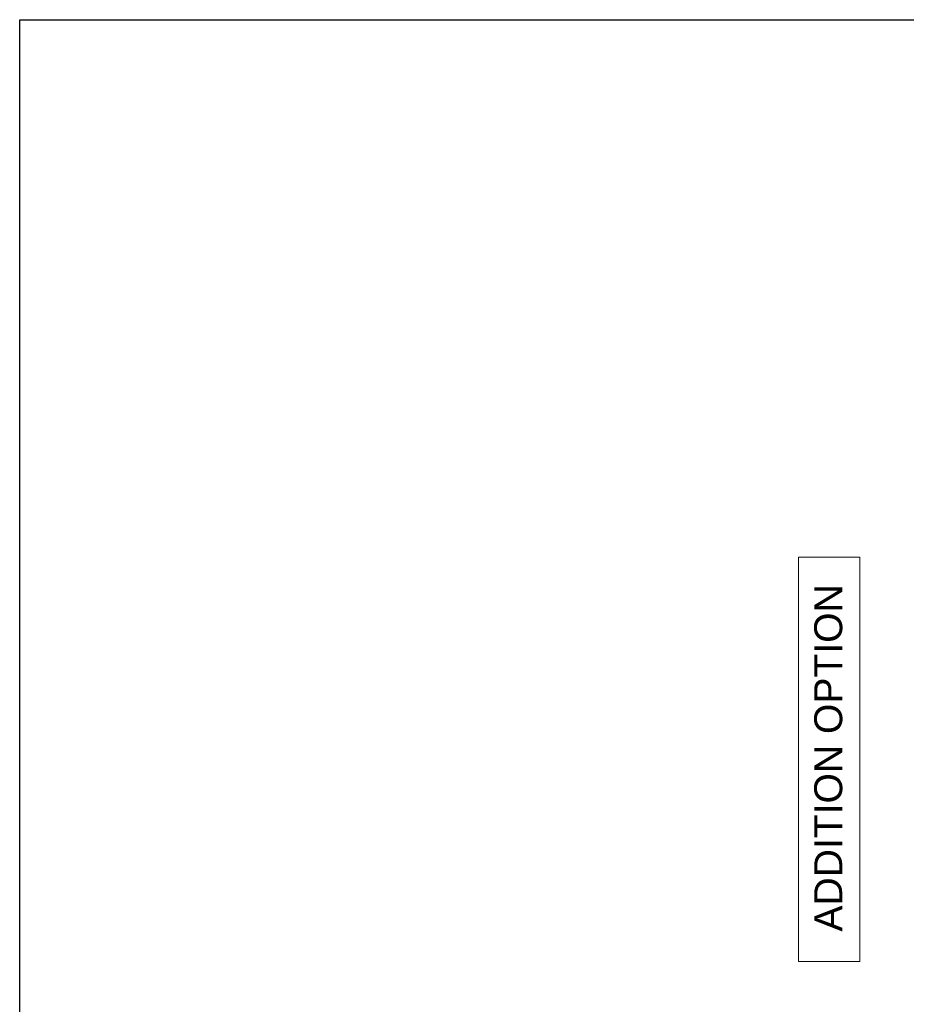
# Model space of a CAD drawing. Header units: inches. Extents: x -3803 to 30266, y -3756 to 4522.
# Tile 21 of 47: x 26235 to 26615, y 2819 to 3242. Entities that reach past the tile are written whole.
import ezdxf

# ---------------------------------------------------------------- set-up
doc = ezdxf.new("R2010")
doc.units = ezdxf.units.IN
doc.header["$LTSCALE"] = 0.011
doc.header["$MEASUREMENT"] = 0
doc.layers.get('0').update_dxf_attribs({"linetype": 'CONTINUOUS'})
doc.layers.get('Defpoints').update_dxf_attribs({"linetype": 'CONTINUOUS'})
doc.layers.add('G-ANNO-TEXT', color=2, linetype='CONTINUOUS', lineweight=9)
doc.styles.add('Arial_1', font='arial.ttf', dxfattribs={"height": 12})

# ---------------------------------------------------------------- blocks, each defined once
blk = doc.blocks.new('typical interior floor plan')
at = {"layer": 'G-ANNO-TEXT', "color": 7, "flags": 128}
blk.add_lwpolyline([(-404.98, 96.48), (-404.98, 269.95), (-378.67, 269.95), (-378.67, 96.48)], close=True, dxfattribs=at)
at = {"layer": 'G-ANNO-TEXT', "color": 7, "insert": (-398.27, 109.32), "char_height": 12, "width": 178.9215, "attachment_point": 1, "rotation": 90, "style": 'Arial_1'}
blk.add_mtext('ADDITION OPTION', dxfattribs=at)

msp = doc.modelspace()

# ---------------------------------------------------------------- linework, layer by layer
at = {"layer": 'Defpoints', "ltscale": 10}
msp.add_lwpolyline([(26234.5080867, 3241.8957062), (28197.926591, 3241.8957062), (28197.926591, 184.7981224), (26234.5080867, 182.4597098)], close=True, dxfattribs=at)

# ---------------------------------------------------------------- block references
msp.add_blockref('typical interior floor plan', (26973.8675674, 2741.3570161))

doc.saveas('drawing.dxf')
